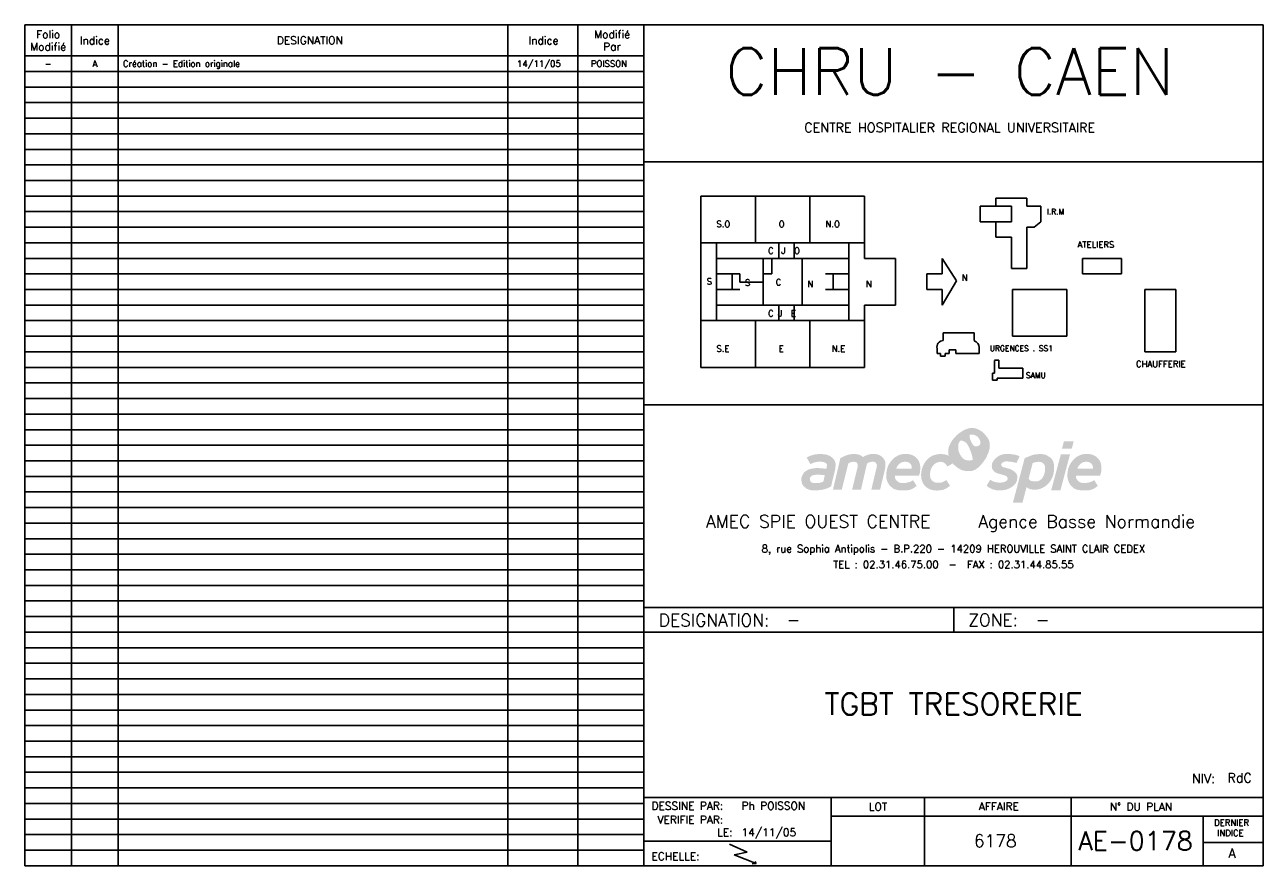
# Model space of a CAD drawing. Header units: millimetres. Extents: x 12 to 410, y 4 to 275.
import ezdxf
from ezdxf.enums import TextEntityAlignment as Align

# ---------------------------------------------------------------- set-up
doc = ezdxf.new("R2010")
doc.units = ezdxf.units.MM
doc.header["$LTSCALE"] = 25
doc.header["$MEASUREMENT"] = 0
doc.linetypes.add('CONTINU', pattern=[0])
doc.layers.get('0').update_dxf_attribs({"linetype": 'CONTINU'})
for name, color, linetype in [('TEXTE', 3, 'CONTINU'), ('TRAIFIN', 1, 'CONTINU'), ('TRAIGROS', 2, 'CONTINU'), ('TRAIMOY', 4, 'CONTINU')]:
    doc.layers.add(name, color=color, linetype=linetype)
doc.styles.add('ROMANS8', font='ROMANS8.shx')
doc.styles.add('SIMPLEX', font='simplex')
doc.styles.get("Standard").update_dxf_attribs({"font": 'simplex.shx'})

# ---------------------------------------------------------------- blocks, each defined once
blk = doc.blocks.new('INDICE')
at = {"layer": 'TEXTE', "style": 'ROMANS8'}
blk.add_attdef('IND:', text='', height=2, dxfattribs=at).set_placement((22.5, -2.5), align=Align.MIDDLE)
blk.add_attdef('DESIGNATION', text='', height=2, dxfattribs=at).set_placement((31.5, -2.5), align=Align.MIDDLE_LEFT)
for tag, p in [('DATE', (165, -2.5)), ('MODIFIE_PAR', (187.5, -2.5))]:
    blk.add_attdef(tag, text='', height=2, dxfattribs=at).set_placement(p, align=Align.MIDDLE_CENTER)
blk = doc.blocks.new('U84', base_point=(256, 159))
at = {"layer": 'TRAIFIN'}
for p, q in [((256, 159), (254.25, 153.75)), ((256, 154.75), (253.75, 148.75)), ((254.25, 153.75), (256, 154.75)), ((253.75, 148.75), (253.75, 149.5)), ((253.75, 148.75), (254.25, 149.25))]:
    blk.add_line(p, q, dxfattribs=at)
blk = doc.blocks.new('PG-GARDE')
at = {"layer": 'TRAIFIN'}
for p, q in [((232, 215), (217, 215)), ((217, 215), (217, 200)), ((247, 215), (232, 215)), ((234.5, 200), (234.5, 215)), ((247, 215), (264.5, 215)), ((252, 200), (252, 215)), ((264.5, 215), (269.5, 215)), ((269.5, 215), (269.5, 200)), ((306.65, 206.77), (306.65, 211.78)), ((306.65, 211.78), (316.66, 211.78)), ((311.65, 214.28), (321.66, 214.28)), ((311.65, 211.78), (311.65, 214.28)), ((316.66, 211.78), (316.66, 206.77)), ((321.66, 214.28), (321.66, 211.78)), ((321.66, 211.78), (326.13, 211.78)), ((326.13, 211.78), (326.13, 206.77)), ((316.66, 206.77), (306.65, 206.77)), ((311.65, 201.76), (311.65, 206.77)), ((326.13, 206.77), (323.97, 205.07)), ((321.66, 205.07), (321.66, 191.75)), ((323.97, 205.07), (321.66, 205.07)), ((217, 200), (232, 200)), ((217, 200), (217, 175)), ((222, 175), (222, 200)), ((232, 200), (247, 200)), ((242, 200), (242, 195)), ((247, 195), (247, 200)), ((264.5, 200), (247, 200)), ((264.5, 195), (264.5, 200)), ((269.5, 200), (264.5, 200)), ((269.5, 200), (269.5, 195)), ((316.66, 201.76), (311.65, 201.76)), ((316.66, 191.75), (316.66, 201.76)), ((222, 195), (257, 195)), ((237, 195), (237, 180)), ((249.5, 195), (249.5, 180)), ((257, 195), (264.5, 195)), ((264.5, 195), (264.5, 180)), ((269.5, 195), (279.5, 195)), ((279.5, 195), (279.5, 180)), ((299.09, 187.8), (294.5, 195)), ((294.5, 195), (294.5, 190)), ((352, 195), (339.5, 195)), ((339.5, 195), (339.5, 190)), ((352, 190), (352, 195)), ((321.66, 191.75), (316.66, 191.75)), ((222, 190), (229.5, 190)), ((227, 190), (227, 185)), ((264.5, 190), (257, 190)), ((259.5, 185), (259.5, 190)), ((289.5, 190), (289.5, 185)), ((294.5, 190), (289.5, 190)), ((294.5, 180), (299.09, 187.8)), ((339.5, 190), (352, 190)), ((222, 185), (229.5, 185)), ((257, 185), (264.5, 185)), ((289.5, 185), (294.5, 185)), ((294.5, 185), (294.5, 180)), ((317, 185), (317, 170)), ((334.5, 185), (317, 185)), ((334.5, 170), (334.5, 185)), ((359.5, 185), (359.5, 165)), ((369.5, 185), (359.5, 185)), ((369.5, 165), (369.5, 185)), ((222, 180), (257, 180)), ((242, 180), (242, 175)), ((247, 180), (247, 175)), ((254.5, 180), (264.5, 180)), ((264.5, 180), (264.5, 175)), ((279.5, 180), (269.5, 180)), ((269.5, 180), (269.5, 175)), ((232, 175), (217, 175)), ((217, 175), (222, 175)), ((217, 175), (217, 160)), ((247, 175), (232, 175)), ((234.5, 160), (234.5, 175)), ((247, 175), (252, 175)), ((252, 160), (252, 175)), ((252, 175), (264.5, 175)), ((264.5, 175), (269.5, 175)), ((269.5, 175), (269.5, 160)), ((294.76, 171.08), (304.77, 171.08)), ((294.76, 171.08), (294.76, 168.58)), ((304.77, 171.08), (304.77, 168.58)), ((317, 170), (334.5, 170)), ((317, 170), (317, 170)), ((292.85, 166.07), (292.85, 164.43)), ((292.85, 164.43), (293.91, 164.43)), ((293.91, 164.43), (293.91, 163.57)), ((293.91, 163.57), (295.43, 163.57)), ((295.43, 164.48), (296.7, 164.48)), ((295.43, 163.57), (295.43, 164.48)), ((296.7, 164.48), (296.7, 165.64)), ((296.7, 165.64), (298.82, 165.64)), ((298.82, 165.64), (298.82, 164.48)), ((298.82, 164.48), (306.33, 164.48)), ((306.33, 164.48), (306.33, 166.39)), ((359.5, 165), (369.5, 165)), ((217, 160), (232, 160)), ((232, 160), (247, 160)), ((252, 160), (247, 160)), ((264.5, 160), (252, 160)), ((269.5, 160), (264.5, 160)), ((312.64, 162.28), (311.2, 162.28)), ((311.2, 162.23), (311.2, 158.11)), ((312.64, 159.73), (312.64, 162.28)), ((320.29, 159.73), (312.64, 159.73)), ((320.29, 156.55), (320.29, 159.73)), ((310.56, 158.11), (310.56, 156.23)), ((311.2, 158.11), (310.56, 158.11)), ((310.56, 156.23), (310.56, 155.86)), ((310.56, 155.86), (311.62, 155.86)), ((311.62, 155.86), (312.05, 155.86)), ((312.05, 155.86), (312.05, 156.55)), ((312.05, 156.55), (320.29, 156.55))]:
    blk.add_line(p, q, dxfattribs=at)
for centre, radius, start, end in [((294.77, 166.59), 1.99, 90.4358, 194.9882), ((303.75, 166.2), 2.58, 4.2739, 66.9138)]:
    blk.add_arc(centre, radius, start, end, dxfattribs=at)
at = {"layer": 'TRAIGROS', "color": 7}
for p, q in [((397.5, 270), (0, 270)), ((0, 270), (0, 0)), ((15, 270), (15, 0)), ((30, 270), (30, 0)), ((155, 270), (155, 0)), ((177.5, 270), (177.5, 0)), ((198.72, 270), (198.72, 0)), ((397.5, 0), (397.5, 270)), ((198.72, 260), (0, 260)), ((198.72, 255), (0, 255)), ((198.72, 250), (0, 250)), ((198.72, 245), (0, 245)), ((198.72, 240), (0, 240)), ((198.72, 235), (0, 235)), ((198.72, 230), (0, 230)), ((198.72, 225), (0, 225)), ((198.72, 225.99), (397.5, 225.99)), ((198.72, 220), (0, 220)), ((198.72, 215), (0, 215)), ((198.72, 210), (0, 210)), ((198.72, 205), (0, 205)), ((198.72, 200), (0, 200)), ((198.72, 195), (0, 195)), ((198.72, 190), (0, 190)), ((198.72, 185), (0, 185)), ((198.72, 180), (0, 180)), ((198.72, 175), (0, 175)), ((198.72, 170), (0, 170)), ((198.72, 165), (0, 165)), ((198.72, 160), (0, 160)), ((198.72, 155), (0, 155)), ((198.72, 150), (0, 150)), ((397.5, 147.94), (198.72, 147.94)), ((198.72, 145), (0, 145)), ((198.72, 140), (0, 140)), ((198.72, 135), (0, 135)), ((198.72, 130), (0, 130)), ((198.72, 125), (0, 125)), ((198.72, 120), (0, 120)), ((198.72, 115), (0, 115)), ((198.72, 110), (0, 110)), ((198.72, 105), (0, 105)), ((198.72, 100), (0, 100)), ((198.72, 95), (0, 95)), ((198.72, 90), (0, 90)), ((198.72, 85), (0, 85)), ((198.72, 80), (0, 80)), ((397.5, 82.94), (198.72, 82.94)), ((298.16, 82.94), (298.16, 75)), ((198.72, 75), (0, 75)), ((397.5, 74.94), (198.72, 74.94)), ((198.72, 70), (0, 70)), ((198.72, 65), (0, 65)), ((198.72, 60), (0, 60)), ((198.72, 55), (0, 55)), ((198.72, 50), (0, 50)), ((198.72, 45), (0, 45)), ((198.72, 40), (0, 40)), ((198.72, 35), (0, 35)), ((198.72, 30), (0, 30)), ((198.72, 25), (0, 25)), ((198.72, 20), (0, 20)), ((397.5, 21.94), (198.72, 21.94)), ((258.82, 21.94), (258.82, -0.06)), ((288.82, 21.94), (288.82, -0.06)), ((335.82, 21.94), (335.82, -0.06)), ((258.82, 15.94), (397.5, 15.94)), ((378.26, 15.94), (378.26, -0.06)), ((198.72, 15), (0, 15)), ((198.72, 10), (0, 10)), ((198.72, 5), (0, 5)), ((258.82, 7.94), (198.72, 7.94)), ((378.26, 7.51), (395, 7.51)), ((395, 7.51), (397.46, 7.51)), ((0, 0), (397.5, 0))]:
    blk.add_line(p, q, dxfattribs=at)
at = {"layer": 'TEXTE', "xscale": -2.39877331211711, "yscale": 0.8934352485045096, "zscale": 2.398773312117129, "rotation": 23.341973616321}
blk.add_blockref('U84', (226.14, 6.97), dxfattribs=at)
at = {"layer": 'TEXTE'}
for s, p in [('Folio', (7.5, 267)), ('Indice', (22.5, 265)), ('DESIGNATION', (91.5, 265)), ('Indice', (166.5, 265)), ('Modifié', (188.5, 267)), ('Modifié', (7.5, 263)), ('Par', (188.5, 263))]:
    blk.add_text(s, height=2.5, dxfattribs=at).set_placement(p, align=Align.MIDDLE)
for s, height, p in [('I.R.M', 1.775, (328.07, 209.1)), ('S.O', 2, (222, 205)), ('O', 2, (242, 205)), ('N.O', 2, (257, 205)), ('ATELIERS', 2, (337.88, 198.44)), ('C', 2, (238.59, 196.45)), ('J  O', 2, (242.8, 196.45)), ('S', 2, (218.87, 186.58)), ('S', 2, (231.16, 186.19)), ('C', 2, (241.01, 186.35)), ('N', 2, (251.2, 185.8)), ('N', 2, (269.97, 185.8)), ('N', 2, (300.69, 187.77)), ('C J  E', 2, (238.59, 176.32)), ('S.E', 2, (222, 165)), ('E', 2, (242, 165)), ('N.E', 2, (259, 165)), ('URGENCES . SS1', 1.775, (309.72, 165.23)), ('CHAUFFERIE', 2, (356.65, 160.12)), ('SAMU', 1.775, (321.32, 156.58)), ('DERNIER', 2, (381.72, 12.84)), ('INDICE', 2, (382.72, 9.51))]:
    blk.add_text(s, height=height, dxfattribs=at).set_placement(p)
at = {"layer": 'TEXTE', "style": 'SIMPLEX'}
for s, height, p in [('DESIGNATION:', 4, (203.5, 76.85)), ('ZONE:', 4, (302.84, 76.91)), ('DESSINE PAR:', 2.5, (201.14, 17.99)), ('VERIFIE PAR:', 2.5, (203.03, 13.54)), ('LE:', 2.5, (222.21, 9.51)), ('ECHELLE:', 2.5, (201.14, 1.8))]:
    blk.add_text(s, height=height, dxfattribs=at).set_placement(p)
for s, p in [('LOT', (273.82, 18.94)), ('AFFAIRE', (312.62, 19.05)), ('N%%D DU PLAN', (358.25, 18.95))]:
    blk.add_text(s, height=2.5, dxfattribs=at).set_placement(p, align=Align.MIDDLE)
for tag, p in [('MODIFIER_PAR', (230, 18)), ('DATE', (230, 9.5))]:
    blk.add_attdef(tag, p, '', height=2.5, dxfattribs=at)
at = {"layer": 'TRAIGROS'}
blk.add_text('CHRU - CAEN', height=15, dxfattribs=at).set_placement((296.87, 254.99), align=Align.MIDDLE_CENTER)
at = {"layer": 'TRAIGROS', "color": 4}
for tag, height, p in [('N%%D_PLAN', 7, (356.5, 8)), ("N%%D_D'AFFAIRE", 4, (311.5, 8))]:
    blk.add_attdef(tag, text='', height=height, dxfattribs=at).set_placement(p, align=Align.MIDDLE)
at = {"layer": 'TRAIMOY'}
blk.add_text('CENTRE HOSPITALIER REGIONAL UNIVERSITAIRE', height=3, dxfattribs=at).set_placement((296.87, 236.99), align=Align.MIDDLE_CENTER)
blk.add_text('NIV:', height=3, dxfattribs=at).set_placement((374.59, 26.54))
for tag, p, height in [('DESIGNATION', (244.5, 77), 4), ('ZONE', (324.5, 77), 4), ('NIVEAU', (386, 26.73), 3)]:
    blk.add_attdef(tag, p, '', height=height, dxfattribs=at)
blk.add_attdef('IND', text='', height=3, dxfattribs=at).set_placement((387.5, 4), align=Align.MIDDLE_CENTER)
blk = doc.blocks.new('AMECSPIE')
h = blk.add_hatch(color=135)
h.paths.add_polyline_path([(11.53, 18.38), (11.64, 19.37), (11.58, 20.28), (11.36, 21.16), (11.03, 21.79), (10.45, 22.56), (9.82, 23.33), (9.08, 23.96), (8.25, 24.46), (7.26, 24.93), (6.1, 25.12), (5.22, 25.09), (4.23, 24.79), (3.32, 24.41), (2.47, 23.88), (1.56, 23.28), (0.79, 22.55), (-0.01, 21.7), (-0.59, 20.9), (-1.09, 19.99), (-1.5, 19.14), (-1.69, 18.18), (-1.72, 17.16), (-1.55, 16.12), (-1.28, 15.41), (-1.02, 14.91), (-0.63, 14.28), (-0.25, 13.73), (0.08, 13.34), (0.69, 12.83), (1.54, 12.16), (2.74, 11.54), (4.26, 11.24), (5.77, 11.27), (6.87, 11.68), (7.86, 12.34), (8.75, 13.23), (9.57, 14.25), (10.26, 15.21), (10.87, 16.45), (11.28, 17.44)])
h.paths.add_polyline_path([(7.64, 19.23), (7.3, 19.19), (6.99, 19.19), (6.55, 19.33), (6.33, 19.6), (6.03, 19.97), (5.72, 20.55), (5.46, 21.13), (5.24, 21.76), (5.14, 22.5), (5.19, 22.97), (5.29, 23.4), (5.52, 23.83), (5.91, 24.09), (6.33, 24.19), (6.83, 24.17), (7.32, 24.04), (7.68, 23.89), (8.07, 23.62), (8.44, 23.34), (8.77, 22.97), (9.05, 22.56), (9.31, 22.05), (9.4, 21.51), (9.32, 20.95), (9.13, 20.5), (8.84, 20.05), (8.49, 19.71), (8.04, 19.43)], flags=16)
h.paths.add_polyline_path([(5.95, 16.29), (6.16, 14.9), (6.17, 14.36), (6.17, 13.72), (5.95, 13.13), (5.55, 12.6), (5.08, 12.23), (4.52, 12.07), (3.88, 12.13), (3.13, 12.34), (2.22, 12.75), (1.3, 13.32), (0.58, 14.1), (-0.04, 15.09), (-0.48, 16.13), (-0.63, 17.35), (-0.56, 18.2), (-0.39, 18.91), (0.08, 19.83), (0.76, 20.45), (1.38, 20.8), (2.09, 20.98), (2.86, 20.99), (3.52, 20.73), (4.18, 20.21), (4.7, 19.39), (5.11, 18.54), (5.56, 17.42)], flags=16)
h = blk.add_hatch(color=253)
h.paths.add_polyline_path([(9.31, 22.05), (9.05, 22.56), (8.77, 22.97), (8.44, 23.34), (8.07, 23.62), (7.68, 23.89), (7.32, 24.04), (6.83, 24.17), (6.33, 24.19), (5.91, 24.09), (5.52, 23.83), (5.29, 23.4), (5.19, 22.97), (5.75, 23.01), (6.31, 22.95), (6.92, 22.78), (7.33, 22.56), (7.71, 22.29), (8.02, 21.92), (8.29, 21.57), (8.49, 21.12), (8.59, 20.63), (8.59, 20.14), (8.49, 19.71), (8.84, 20.05), (9.13, 20.5), (9.32, 20.95), (9.4, 21.51)])
h.paths.add_polyline_path([(6.17, 13.72), (6.17, 14.36), (6.16, 14.9), (5.75, 14.77), (5.11, 14.65), (4.35, 14.69), (3.75, 14.88), (3.12, 15.25), (2.55, 15.85), (2.13, 16.47), (1.75, 17.25), (1.54, 18), (1.48, 18.63), (1.49, 19.32), (1.57, 19.99), (1.82, 20.56), (2.09, 20.98), (1.38, 20.8), (0.76, 20.45), (0.08, 19.83), (-0.39, 18.91), (-0.56, 18.2), (-0.63, 17.35), (-0.48, 16.13), (-0.04, 15.09), (0.58, 14.1), (1.3, 13.32), (2.22, 12.75), (3.13, 12.34), (3.88, 12.13), (4.52, 12.07), (5.08, 12.23), (5.55, 12.6), (5.95, 13.13)])
h = blk.add_hatch(color=187)
h.paths.add_polyline_path([(-38.27, 10.67), (-37.94, 12.09), (-37.88, 13.03), (-37.9, 13.94), (-38.26, 14.86), (-38.91, 15.56), (-39.62, 16.09), (-40.68, 16.51), (-42.15, 16.74), (-43.53, 16.71), (-44.65, 16.59), (-45.82, 16.24), (-47.16, 15.64), (-45.94, 13.48), (-45.44, 13.74), (-44.73, 14.03), (-43.91, 14.22), (-43.02, 14.3), (-42.26, 14.25), (-41.48, 14.12), (-40.93, 13.79), (-40.66, 13.36), (-40.64, 12.96), (-40.81, 12), (-41.79, 12.1), (-42.59, 12.18), (-43.45, 12.22), (-44.3, 12.22), (-45.26, 12.08), (-46.14, 11.91), (-47.04, 11.53), (-47.94, 10.86), (-48.47, 10.1), (-48.82, 9.08), (-48.81, 8.14), (-48.63, 7.17), (-48.17, 6.47), (-47.27, 5.69), (-46.29, 5.25), (-45.1, 5.06), (-43.48, 5.1), (-41.89, 5.31), (-40.24, 5.84), (-39.31, 6.34), (-38.66, 9.14)])
h.paths.add_polyline_path([(-41.35, 9.96), (-41.78, 7.88), (-42.38, 7.64), (-43.22, 7.45), (-44.31, 7.42), (-45.17, 7.46), (-45.6, 7.64), (-45.94, 7.95), (-46.11, 8.35), (-46.14, 8.83), (-46.04, 9.22), (-45.79, 9.55), (-45.46, 9.79), (-45.09, 9.94), (-44.63, 10.05), (-44, 10.08), (-43.35, 10.08), (-42.11, 10.05)], flags=16)
h.paths.add_polyline_path([(-33.78, 13.74), (-33.31, 13.99), (-32.74, 14.21), (-32.15, 14.26), (-31.55, 14.19), (-31.06, 13.99), (-30.83, 13.49), (-30.76, 12.72), (-32.57, 5.29), (-29.72, 5.29), (-27.83, 13.52), (-27.41, 13.96), (-26.59, 14.21), (-25.72, 14.31), (-25.05, 14.06), (-24.83, 13.72), (-24.6, 13.24), (-24.65, 12.67), (-26.39, 5.29), (-23.59, 5.29), (-21.9, 12.35), (-21.85, 13.12), (-21.9, 14.09), (-22.17, 14.86), (-22.62, 15.53), (-23.32, 16.12), (-23.99, 16.47), (-24.53, 16.67), (-25.55, 16.76), (-26.57, 16.74), (-27.53, 16.49), (-28.4, 16.17), (-29.1, 15.77), (-29.42, 16.05), (-30.07, 16.44), (-30.83, 16.67), (-31.63, 16.74), (-32.52, 16.74), (-33.49, 16.59), (-34.43, 16.32), (-35.42, 15.9), (-36.34, 15.4), (-38.71, 5.29), (-35.89, 5.29)])
h.paths.add_polyline_path([(-10.69, 11.91), (-10.69, 12.75), (-10.89, 13.81), (-11.19, 14.56), (-11.63, 15.18), (-12.21, 15.77), (-12.97, 16.27), (-13.79, 16.59), (-14.56, 16.72), (-15.26, 16.76), (-16.1, 16.74), (-16.92, 16.62), (-17.76, 16.29), (-18.68, 15.8), (-19.45, 15.15), (-20.07, 14.43), (-20.57, 13.76), (-21.01, 12.97), (-21.38, 11.83), (-21.56, 10.74), (-21.63, 9.82), (-21.53, 8.78), (-21.19, 7.74), (-20.57, 6.67), (-19.35, 5.61), (-18.09, 5.19), (-16.82, 5.04), (-15.36, 5.04), (-14.26, 5.19), (-13.3, 5.53), (-12.53, 5.98), (-11.86, 6.53), (-13, 8.36), (-13.69, 7.91), (-14.66, 7.62), (-15.68, 7.42), (-16.5, 7.42), (-17.42, 7.57), (-18.21, 8.11), (-18.68, 8.76), (-18.83, 9.28), (-18.78, 9.8), (-11.11, 9.8), (-10.79, 10.79)])
h.paths.add_polyline_path([(-18.38, 12.08), (-18.23, 12.53), (-17.99, 12.95), (-17.56, 13.42), (-17.17, 13.79), (-16.6, 14.09), (-16.15, 14.21), (-15.55, 14.26), (-14.84, 14.21), (-14.29, 13.96), (-13.82, 13.59), (-13.52, 13.05), (-13.42, 12.57), (-13.42, 12.08)], flags=16)
h.paths.add_polyline_path([(-7.36, 11.63), (-6.92, 12.58), (-6.3, 13.36), (-5.59, 13.91), (-4.82, 14.17), (-4.16, 14.26), (-3.33, 14.1), (-2.75, 13.75), (-2.38, 13.34), (-2.15, 13.01), (-2.01, 12.71), (-0.25, 13.73), (-0.63, 14.28), (-1.02, 14.91), (-1.28, 15.41), (-1.55, 16.12), (-1.99, 16.38), (-2.92, 16.64), (-4, 16.75), (-5.23, 16.67), (-6.79, 16.23), (-7.89, 15.5), (-8.74, 14.72), (-9.44, 13.66), (-9.9, 12.67), (-10.27, 11.52), (-10.43, 10.23), (-10.36, 8.89), (-9.88, 7.48), (-9.21, 6.51), (-8.38, 5.82), (-7.45, 5.36), (-6.42, 5.11), (-5.38, 5.02), (-4.34, 5.06), (-3.14, 5.34), (-2.08, 5.87), (-1.13, 6.54), (-2.31, 8.4), (-3.07, 7.94), (-3.92, 7.58), (-4.82, 7.53), (-5.77, 7.58), (-6.83, 8.11), (-7.38, 8.87), (-7.55, 9.76), (-7.55, 10.57)])
h.paths.add_polyline_path([(20.3, 8.06), (20.45, 8.88), (20.43, 9.81), (20.14, 10.54), (19.5, 11.13), (18.66, 11.7), (17.68, 12.07), (16.47, 12.41), (15.7, 12.61), (15.4, 12.96), (15.26, 13.36), (15.38, 13.68), (15.63, 13.96), (16.15, 14.21), (16.72, 14.39), (17.52, 14.34), (18.52, 14.25), (19.45, 14.07), (20.18, 13.87), (21.21, 15.98), (20.48, 16.3), (19.75, 16.53), (19, 16.64), (18.18, 16.73), (17.29, 16.78), (16.4, 16.73), (15.44, 16.55), (14.65, 16.19), (13.92, 15.75), (13.24, 15.12), (12.69, 14.34), (12.35, 13.66), (12.26, 12.89), (12.39, 12.02), (12.83, 11.36), (13.3, 10.91), (14.1, 10.54), (14.99, 10.29), (15.85, 10.04), (16.45, 9.86), (16.95, 9.61), (17.27, 9.31), (17.36, 8.81), (17.2, 8.31), (16.67, 7.93), (15.88, 7.63), (14.83, 7.56), (13.83, 7.63), (13.03, 7.83), (12.39, 8.11), (11.76, 8.47), (10.64, 6.65), (10.82, 6.42), (11.16, 6.13), (11.96, 5.67), (12.8, 5.33), (13.83, 5.1), (14.83, 5.08), (15.83, 5.13), (16.74, 5.26), (17.56, 5.56), (18.36, 5.97), (19.07, 6.45), (19.86, 7.2)])
h.paths.add_polyline_path([(31.24, 8.34), (31.69, 9.2), (31.99, 10.07), (32.19, 11.12), (32.26, 12.07), (32.24, 13.32), (31.97, 14.37), (31.58, 15.08), (30.94, 15.69), (30.27, 16.1), (29.68, 16.44), (28.84, 16.67), (27.95, 16.74), (27.06, 16.69), (26.08, 16.6), (25.24, 16.4), (24.44, 16.08), (23.58, 15.74), (22.83, 15.44), (19.05, 1.14), (22.12, 1.14), (23.44, 6.17), (23.86, 5.77), (24.63, 5.43), (25.27, 5.34), (26.02, 5.29), (26.8, 5.34), (27.64, 5.5), (28.53, 5.88), (29.33, 6.31), (29.96, 6.84), (30.69, 7.57)])
h.paths.add_polyline_path([(24.08, 8.79), (25.38, 13.84), (25.88, 14), (26.56, 14.2), (27.31, 14.25), (28.02, 14.16), (28.64, 13.91), (29.09, 13.45), (29.34, 12.81), (29.39, 12.04), (29.34, 11.29), (29.16, 10.47), (28.93, 9.83), (28.61, 9.24), (28.16, 8.67), (27.56, 8.22), (27, 8.01), (26.31, 7.99), (25.72, 7.99), (24.99, 8.08), (24.51, 8.33)], flags=16)
h.paths.add_polyline_path([(37.39, 16.65), (34.44, 16.65), (31.34, 5.13), (34.3, 5.13)])
h.paths.add_polyline_path([(38.55, 20.86), (35.42, 20.86), (34.81, 18.45), (37.94, 18.45)])
h.paths.add_polyline_path([(47.45, 11.91), (47.45, 12.75), (47.25, 13.81), (46.95, 14.56), (46.51, 15.18), (45.94, 15.77), (45.17, 16.27), (44.35, 16.59), (43.58, 16.72), (42.89, 16.76), (42.04, 16.74), (41.22, 16.62), (40.38, 16.29), (39.46, 15.8), (38.69, 15.15), (38.07, 14.43), (37.58, 13.76), (37.13, 12.97), (36.76, 11.83), (36.58, 10.74), (36.51, 9.82), (36.61, 8.78), (36.96, 7.74), (37.58, 6.67), (38.79, 5.61), (40.06, 5.19), (41.32, 5.04), (42.79, 5.04), (43.88, 5.19), (44.85, 5.53), (45.61, 5.98), (46.28, 6.53), (45.14, 8.36), (44.45, 7.91), (43.48, 7.62), (42.46, 7.42), (41.65, 7.42), (40.73, 7.57), (39.93, 8.11), (39.46, 8.76), (39.31, 9.28), (39.36, 9.8), (47.03, 9.8), (47.35, 10.79)])
h.paths.add_polyline_path([(39.76, 12.08), (39.91, 12.53), (40.16, 12.95), (40.58, 13.42), (40.98, 13.79), (41.55, 14.09), (41.99, 14.21), (42.59, 14.26), (43.31, 14.21), (43.85, 13.96), (44.32, 13.59), (44.62, 13.05), (44.72, 12.57), (44.72, 12.08)], flags=16)
for s, height, p in [('AMEC SPIE OUEST CENTRE   Agence Basse Normandie', 4.05, (-0.98, -5.48)), ('8, rue Sophia Antipolis - B.P.220 - 14209 HEROUVILLE SAINT CLAIR CEDEX', 2.3625, (-0.04, -13.98)), ('TEL : 02.31.46.75.00  -  FAX : 02.31.44.85.55', 2.3625, (-0.04, -18.71))]:
    blk.add_text(s, height=height).set_placement(p, align=Align.MIDDLE)

msp = doc.modelspace()

# ---------------------------------------------------------------- linework, layer by layer
for p, q in [((234.5, 200), (252.25, 200)), ((234.5, 200), (234.5, 195)), ((252.25, 200), (252.25, 195)), ((234.5, 195), (242, 195)), ((242, 195), (242, 192.34)), ((249.5, 192.34), (249.5, 195)), ((249.5, 195), (252.25, 195)), ((242, 192.34), (249.5, 192.34))]:
    msp.add_line(p, q)

# ---------------------------------------------------------------- block references
msp.add_blockref('INDICE', (12.5, 265)).add_auto_attribs({'IND:': 'A', 'DESIGNATION': 'Création - Edition originale', 'DATE': '14/11/05', 'MODIFIE_PAR': 'POISSON'})
msp.add_blockref('AMECSPIE', (310.61, 120.44))
at = {"layer": 'TRAIMOY'}
ref = msp.add_blockref('PG-GARDE', (12.5, 5), dxfattribs=at)
ref.add_attrib('DESIGNATION', '-', (257, 82), dxfattribs={"height": 4})
ref.add_attrib('ZONE', '-', (337, 82), dxfattribs={"height": 4})
ref.add_attrib('NIVEAU', 'RdC', (398.5, 31.73), dxfattribs={"height": 3})
ref.add_attrib('MODIFIER_PAR', 'Ph POISSON', (242.5, 23), dxfattribs={"layer": 'TEXTE', "height": 2.5, "style": 'SIMPLEX'})
ref.add_attrib('DATE', '14/11/05', (242.5, 14.5), dxfattribs={"layer": 'TEXTE', "height": 2.5, "style": 'SIMPLEX'})
ref.add_attrib("N%%D_D'AFFAIRE", '6178', dxfattribs={"layer": 'TRAIGROS', "color": 4, "height": 4}).set_placement((324, 13), align=Align.MIDDLE)
ref.add_attrib('N%%D_PLAN', 'AE-0178', dxfattribs={"layer": 'TRAIGROS', "color": 4, "height": 6}).set_placement((369, 13), align=Align.MIDDLE)
ref.add_attrib('IND', 'A', dxfattribs={"height": 3}).set_placement((400, 9), align=Align.MIDDLE_CENTER)

# ---------------------------------------------------------------- texts
at = {"layer": 'TEXTE', "style": 'ROMANS8'}
msp.add_text('-', height=2, dxfattribs=at).set_placement((20, 262.5), align=Align.MIDDLE)
at = {"layer": 'TRAIGROS'}
msp.add_text('TGBT TRESORERIE', height=7, dxfattribs=at).set_placement((310.61, 53.44), align=Align.CENTER)

doc.saveas('drawing.dxf')
